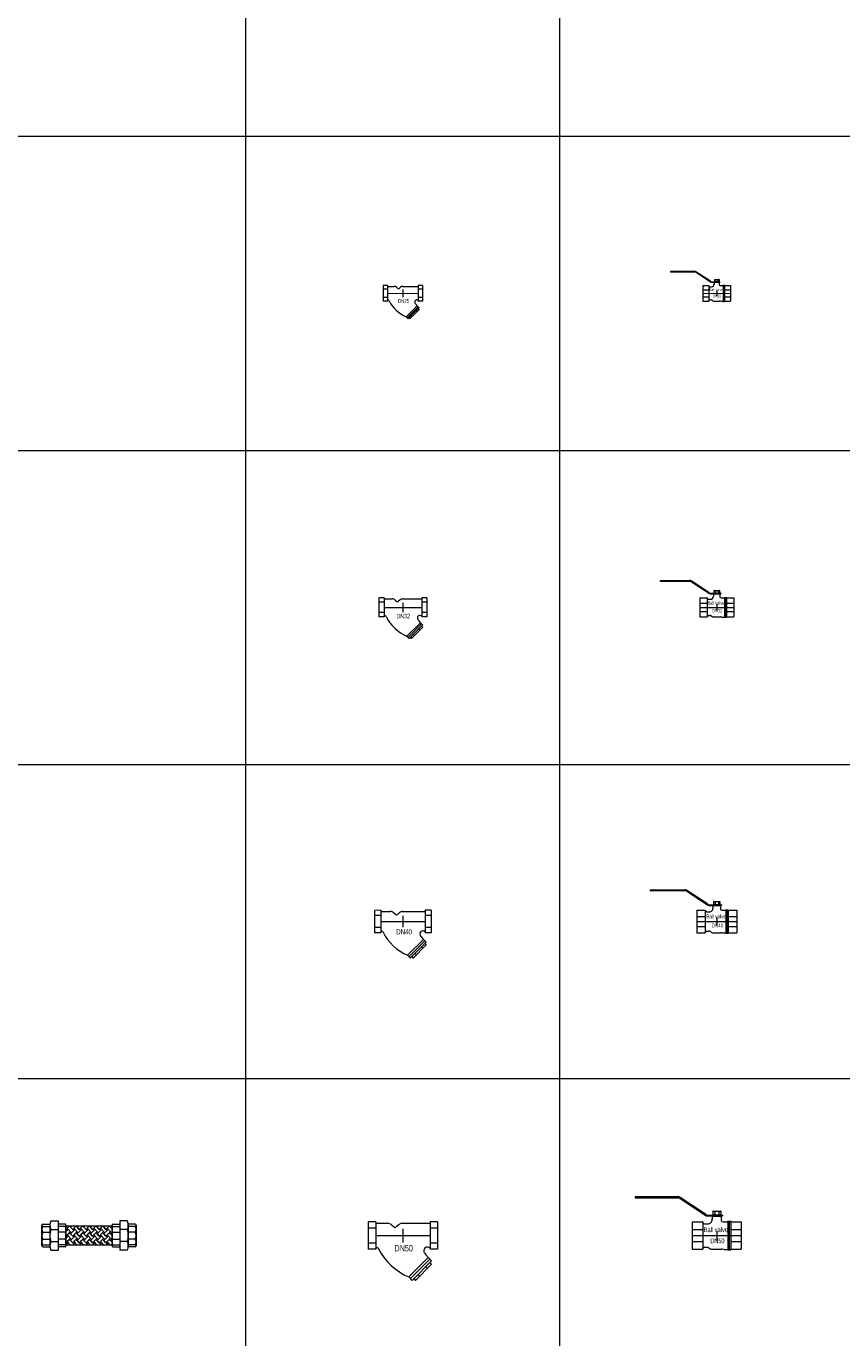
# Model space of a CAD drawing. Header units: millimetres. Extents: x 2339 to 23224, y 1509 to 18979.
# Tile 48 of 124: x 10493 to 13092, y 10384 to 14559. Entities that reach past the tile are written whole.
import ezdxf

# ---------------------------------------------------------------- set-up
doc = ezdxf.new("R2010")
doc.units = ezdxf.units.MM
doc.set_wipeout_variables(frame=1)
doc.layers.get('0').update_dxf_attribs({"lineweight": 0})
doc.styles.add('DISOCP', font='disocp.shx', dxfattribs={"width": 0.6})

# ---------------------------------------------------------------- blocks, each defined once
blk = doc.blocks.new('*U220')
blk.add_wipeout([(-55.6, -22), (-55.6, 22), (-43.6, 22), (-43.6, 20.5), (-42.9, 19.7), (-24.5, 19.7), (-22.3, 19.5), (-20.7, 19), (-18.9, 17.9), (-17.6, 16.8), (-16.6, 15.9), (-15.8, 15.3), (-14.1, 13.8), (-13.2, 13.3), (-12.3, 13.2), (-11, 13.5), (-9.6, 14.7), (-5.4, 18.3), (-3.6, 19.2), (-1.3, 19.7), (42.9, 19.7), (43.4, 20), (43.6, 20.6), (43.6, 22), (55.6, 22), (55.6, -22), (43.6, -22), (43.6, -20.4), (42.8, -19.7), (41.5, -18.9), (40.4, -18.6), (38.9, -18.5), (37.6, -18.7), (36.6, -19.1), (35.7, -19.7), (35, -20.4), (34.4, -21.2), (33.8, -22.3), (33.5, -23.7), (33.5, -24.7), (34, -26.5), (34.4, -27.5), (34.9, -28.1), (38.2, -32), (40.4, -35.3), (45.3, -40.1), (45.3, -41.2), (43.1, -43.4), (45.3, -45.5), (45.3, -46.6), (20.6, -71.3), (19.5, -71.3), (17.4, -69.1), (15.2, -71.3), (14.2, -71.3), (9.3, -66.4), (1.5, -62.7), (-5.8, -58.3), (-10.6, -55), (-18.9, -48.1), (-21.6, -45.4), (-27.2, -39.1), (-31.2, -33.9), (-35, -28.1), (-38.1, -22.7), (-38.9, -21.1), (-40.2, -20.1), (-41, -19.8), (-43.3, -19.9), (-43.6, -20.5), (-43.6, -22)])
for p, q in [((-43.6, 22), (-55.6, 22)), ((-55.6, 22), (-55.6, -22)), ((-43.6, 12), (-55.6, 12)), ((-43.6, 22), (-43.6, -22)), ((-43.6, 0), (43.6, 0)), ((-42.9, 19.7), (-24.5, 19.7)), ((-17.6, 16.8), (-14.1, 13.8)), ((-6.6, 17.4), (-10.6, 13.8)), ((-1.3, 19.7), (42.9, 19.7)), ((0, 10.9), (0, -10.9)), ((55.6, 22), (43.6, 22)), ((43.6, 22), (43.6, -22)), ((55.6, 12), (43.6, 12)), ((55.6, 22), (55.6, -22)), ((-43.6, -12), (-55.6, -12)), ((-43.6, -22), (-55.6, -22)), ((55.6, -12), (43.6, -12)), ((55.6, -22), (43.6, -22)), ((9.3, -66.4), (40.4, -35.3)), ((12, -69.1), (43.1, -38)), ((15.2, -71.3), (45.3, -41.2)), ((20.6, -71.3), (45.3, -46.6)), ((36.7, -49.8), (39.4, -52.5)), ((40.4, -35.3), (45.3, -40.1)), ((43.1, -43.4), (45.3, -45.5)), ((45.3, -40.1), (45.3, -41.2)), ((45.3, -45.5), (45.3, -46.6)), ((9.3, -66.4), (14.2, -71.3)), ((14.2, -71.3), (15.2, -71.3)), ((17.4, -69.1), (19.5, -71.3)), ((19.5, -71.3), (20.6, -71.3)), ((23.8, -62.7), (26.5, -65.4))]:
    blk.add_line(p, q)
for centre, radius, start, end in [((-42.9, 20.5), 0.759, 180, 270), ((-24.3, 10.5), 9.21, 42.7997, 91.1228), ((-12.3, 15.8), 2.69, 229.1781, 310.8219), ((-0.8, 11.3), 8.43, 93.6348, 134.0912), ((42.7, 20.6), 0.894, 261.8699, 8.1301), ((-42.9, -20.5), 0.759, 129.0029, 180), ((-42, -23.8), 4.16, 41.7699, 108.2748), ((46.7, 21.7), 95.7, 206.5301, 247.0368), ((39.3, -24.3), 5.79, 41.5437, 221.0131), ((0.7, -59.7), 46.6, 31.5589, 43.3121)]:
    blk.add_arc(centre, radius, start, end)
at = {"style": 'DISOCP', "width": 0.7}
blk.add_text('DN32', height=10.37, dxfattribs=at).set_placement((-14.7, -25.2))
blk = doc.blocks.new('*U219')
blk.add_wipeout([(-55.6, -22), (-55.6, 22), (-43.6, 22), (-43.6, 20.5), (-42.9, 19.7), (-24.5, 19.7), (-22.3, 19.5), (-20.7, 19), (-18.9, 17.9), (-17.6, 16.8), (-16.6, 15.9), (-15.8, 15.3), (-14.1, 13.8), (-13.2, 13.3), (-12.3, 13.2), (-11, 13.5), (-9.6, 14.7), (-5.4, 18.3), (-3.6, 19.2), (-1.3, 19.7), (42.9, 19.7), (43.4, 20), (43.6, 20.6), (43.6, 22), (55.6, 22), (55.6, -22), (43.6, -22), (43.6, -20.4), (42.8, -19.7), (41.5, -18.9), (40.4, -18.6), (38.9, -18.5), (37.6, -18.7), (36.6, -19.1), (35.7, -19.7), (35, -20.4), (34.4, -21.2), (33.8, -22.3), (33.5, -23.7), (33.5, -24.7), (34, -26.5), (34.4, -27.5), (34.9, -28.1), (38.2, -32), (40.4, -35.3), (45.3, -40.1), (45.3, -41.2), (43.1, -43.4), (45.3, -45.5), (45.3, -46.6), (20.6, -71.3), (19.5, -71.3), (17.4, -69.1), (15.2, -71.3), (14.2, -71.3), (9.3, -66.4), (1.5, -62.7), (-5.8, -58.3), (-10.6, -55), (-18.9, -48.1), (-21.6, -45.4), (-27.2, -39.1), (-31.2, -33.9), (-35, -28.1), (-38.1, -22.7), (-38.9, -21.1), (-40.2, -20.1), (-41, -19.8), (-43.3, -19.9), (-43.6, -20.5), (-43.6, -22)])
for p, q in [((-43.6, 22), (-55.6, 22)), ((-55.6, 22), (-55.6, -22)), ((-43.6, 12), (-55.6, 12)), ((-43.6, 22), (-43.6, -22)), ((-43.6, 0), (43.6, 0)), ((-42.9, 19.7), (-24.5, 19.7)), ((-17.6, 16.8), (-14.1, 13.8)), ((-6.6, 17.4), (-10.6, 13.8)), ((-1.3, 19.7), (42.9, 19.7)), ((0, 10.9), (0, -10.9)), ((55.6, 22), (43.6, 22)), ((43.6, 22), (43.6, -22)), ((55.6, 12), (43.6, 12)), ((55.6, 22), (55.6, -22)), ((-43.6, -12), (-55.6, -12)), ((-43.6, -22), (-55.6, -22)), ((55.6, -12), (43.6, -12)), ((55.6, -22), (43.6, -22)), ((9.3, -66.4), (40.4, -35.3)), ((12, -69.1), (43.1, -38)), ((15.2, -71.3), (45.3, -41.2)), ((20.6, -71.3), (45.3, -46.6)), ((36.7, -49.8), (39.4, -52.5)), ((40.4, -35.3), (45.3, -40.1)), ((43.1, -43.4), (45.3, -45.5)), ((45.3, -40.1), (45.3, -41.2)), ((45.3, -45.5), (45.3, -46.6)), ((9.3, -66.4), (14.2, -71.3)), ((14.2, -71.3), (15.2, -71.3)), ((17.4, -69.1), (19.5, -71.3)), ((19.5, -71.3), (20.6, -71.3)), ((23.8, -62.7), (26.5, -65.4))]:
    blk.add_line(p, q)
for centre, radius, start, end in [((-42.9, 20.5), 0.759, 180, 270), ((-24.3, 10.5), 9.21, 42.7997, 91.1228), ((-12.3, 15.8), 2.69, 229.1781, 310.8219), ((-0.8, 11.3), 8.43, 93.6348, 134.0912), ((42.7, 20.6), 0.894, 261.8699, 8.1301), ((-42.9, -20.5), 0.759, 129.0029, 180), ((-42, -23.8), 4.16, 41.7699, 108.2748), ((46.7, 21.7), 95.7, 206.5301, 247.0368), ((39.3, -24.3), 5.79, 41.5437, 221.0131), ((0.7, -59.7), 46.6, 31.5589, 43.3121)]:
    blk.add_arc(centre, radius, start, end)
at = {"style": 'DISOCP', "width": 0.7}
blk.add_text('DN40', height=10.37, dxfattribs=at).set_placement((-13.2, -25.4))
blk = doc.blocks.new('*U218')
blk.add_wipeout([(-55.6, -22), (-55.6, 22), (-43.6, 22), (-43.6, 20.5), (-42.9, 19.7), (-24.5, 19.7), (-22.3, 19.5), (-20.7, 19), (-18.9, 17.9), (-17.6, 16.8), (-16.6, 15.9), (-15.8, 15.3), (-14.1, 13.8), (-13.2, 13.3), (-12.3, 13.2), (-11, 13.5), (-9.6, 14.7), (-5.4, 18.3), (-3.6, 19.2), (-1.3, 19.7), (42.9, 19.7), (43.4, 20), (43.6, 20.6), (43.6, 22), (55.6, 22), (55.6, -22), (43.6, -22), (43.6, -20.4), (42.8, -19.7), (41.5, -18.9), (40.4, -18.6), (38.9, -18.5), (37.6, -18.7), (36.6, -19.1), (35.7, -19.7), (35, -20.4), (34.4, -21.2), (33.8, -22.3), (33.5, -23.7), (33.5, -24.7), (34, -26.5), (34.4, -27.5), (34.9, -28.1), (38.2, -32), (40.4, -35.3), (45.3, -40.1), (45.3, -41.2), (43.1, -43.4), (45.3, -45.5), (45.3, -46.6), (20.6, -71.3), (19.5, -71.3), (17.4, -69.1), (15.2, -71.3), (14.2, -71.3), (9.3, -66.4), (1.5, -62.7), (-5.8, -58.3), (-10.6, -55), (-18.9, -48.1), (-21.6, -45.4), (-27.2, -39.1), (-31.2, -33.9), (-35, -28.1), (-38.1, -22.7), (-38.9, -21.1), (-40.2, -20.1), (-41, -19.8), (-43.3, -19.9), (-43.6, -20.5), (-43.6, -22)])
for p, q in [((-43.6, 22), (-55.6, 22)), ((-55.6, 22), (-55.6, -22)), ((-43.6, 22), (-43.6, -22)), ((55.6, 22), (43.6, 22)), ((43.6, 22), (43.6, -22)), ((55.6, 22), (55.6, -22)), ((-43.6, 12), (-55.6, 12)), ((-43.6, 0), (43.6, 0)), ((-42.9, 19.7), (-24.5, 19.7)), ((-17.6, 16.8), (-14.1, 13.8)), ((-6.6, 17.4), (-10.6, 13.8)), ((-1.3, 19.7), (42.9, 19.7)), ((0, 10.9), (0, -10.9)), ((55.6, 12), (43.6, 12)), ((-43.6, -12), (-55.6, -12)), ((55.6, -12), (43.6, -12)), ((-43.6, -22), (-55.6, -22)), ((9.3, -66.4), (40.4, -35.3)), ((12, -69.1), (43.1, -38)), ((15.2, -71.3), (45.3, -41.2)), ((40.4, -35.3), (45.3, -40.1)), ((55.6, -22), (43.6, -22)), ((45.3, -40.1), (45.3, -41.2)), ((20.6, -71.3), (45.3, -46.6)), ((23.8, -62.7), (26.5, -65.4)), ((36.7, -49.8), (39.4, -52.5)), ((43.1, -43.4), (45.3, -45.5)), ((45.3, -45.5), (45.3, -46.6)), ((9.3, -66.4), (14.2, -71.3)), ((14.2, -71.3), (15.2, -71.3)), ((17.4, -69.1), (19.5, -71.3)), ((19.5, -71.3), (20.6, -71.3))]:
    blk.add_line(p, q)
for centre, radius, start, end in [((-42.9, 20.5), 0.759, 180, 270), ((-24.3, 10.5), 9.21, 42.7997, 91.1228), ((-12.3, 15.8), 2.69, 229.1781, 310.8219), ((-0.8, 11.3), 8.43, 93.6348, 134.0912), ((42.7, 20.6), 0.894, 261.8699, 8.1301), ((-42.9, -20.5), 0.759, 129.0029, 180), ((-42, -23.8), 4.16, 41.7699, 108.2748), ((39.3, -24.3), 5.79, 41.5437, 221.0131), ((46.7, 21.7), 95.7, 206.5301, 247.0368), ((0.7, -59.7), 46.6, 31.5589, 43.3121)]:
    blk.add_arc(centre, radius, start, end)
at = {"style": 'DISOCP', "width": 0.7}
blk.add_text('DN50', height=10.37, dxfattribs=at).set_placement((-13.6, -25.4))
blk = doc.blocks.new('*U221')
blk.add_wipeout([(-55.6, -22), (-55.6, 22), (-43.6, 22), (-43.6, 20.5), (-42.9, 19.7), (-24.5, 19.7), (-22.3, 19.5), (-20.7, 19), (-18.9, 17.9), (-17.6, 16.8), (-16.6, 15.9), (-15.8, 15.3), (-14.1, 13.8), (-13.2, 13.3), (-12.3, 13.2), (-11, 13.5), (-9.6, 14.7), (-5.4, 18.3), (-3.6, 19.2), (-1.3, 19.7), (42.9, 19.7), (43.4, 20), (43.6, 20.6), (43.6, 22), (55.6, 22), (55.6, -22), (43.6, -22), (43.6, -20.4), (42.8, -19.7), (41.5, -18.9), (40.4, -18.6), (38.9, -18.5), (37.6, -18.7), (36.6, -19.1), (35.7, -19.7), (35, -20.4), (34.4, -21.2), (33.8, -22.3), (33.5, -23.7), (33.5, -24.7), (34, -26.5), (34.4, -27.5), (34.9, -28.1), (38.2, -32), (40.4, -35.3), (45.3, -40.1), (45.3, -41.2), (43.1, -43.4), (45.3, -45.5), (45.3, -46.6), (20.6, -71.3), (19.5, -71.3), (17.4, -69.1), (15.2, -71.3), (14.2, -71.3), (9.3, -66.4), (1.5, -62.7), (-5.8, -58.3), (-10.6, -55), (-18.9, -48.1), (-21.6, -45.4), (-27.2, -39.1), (-31.2, -33.9), (-35, -28.1), (-38.1, -22.7), (-38.9, -21.1), (-40.2, -20.1), (-41, -19.8), (-43.3, -19.9), (-43.6, -20.5), (-43.6, -22)])
for p, q in [((-43.6, 22), (-55.6, 22)), ((-55.6, 22), (-55.6, -22)), ((-43.6, 12), (-55.6, 12)), ((-43.6, 22), (-43.6, -22)), ((-43.6, 0), (43.6, 0)), ((-42.9, 19.7), (-24.5, 19.7)), ((-17.6, 16.8), (-14.1, 13.8)), ((-6.6, 17.4), (-10.6, 13.8)), ((-1.3, 19.7), (42.9, 19.7)), ((0, 10.9), (0, -10.9)), ((55.6, 22), (43.6, 22)), ((43.6, 22), (43.6, -22)), ((55.6, 12), (43.6, 12)), ((55.6, 22), (55.6, -22)), ((-43.6, -12), (-55.6, -12)), ((-43.6, -22), (-55.6, -22)), ((9.3, -66.4), (40.4, -35.3)), ((40.4, -35.3), (45.3, -40.1)), ((55.6, -12), (43.6, -12)), ((55.6, -22), (43.6, -22)), ((9.3, -66.4), (14.2, -71.3)), ((12, -69.1), (43.1, -38)), ((14.2, -71.3), (15.2, -71.3)), ((15.2, -71.3), (45.3, -41.2)), ((17.4, -69.1), (19.5, -71.3)), ((19.5, -71.3), (20.6, -71.3)), ((20.6, -71.3), (45.3, -46.6)), ((23.8, -62.7), (26.5, -65.4)), ((36.7, -49.8), (39.4, -52.5)), ((43.1, -43.4), (45.3, -45.5)), ((45.3, -40.1), (45.3, -41.2)), ((45.3, -45.5), (45.3, -46.6))]:
    blk.add_line(p, q)
for centre, radius, start, end in [((-42.9, 20.5), 0.759, 180, 270), ((-24.3, 10.5), 9.21, 42.7997, 91.1228), ((-12.3, 15.8), 2.69, 229.1781, 310.8219), ((-0.8, 11.3), 8.43, 93.6348, 134.0912), ((42.7, 20.6), 0.894, 261.8699, 8.1301), ((-42.9, -20.5), 0.759, 129.0029, 180), ((-42, -23.8), 4.16, 41.7699, 108.2748), ((46.7, 21.7), 95.7, 206.5301, 247.0368), ((39.3, -24.3), 5.79, 41.5437, 221.0131), ((0.7, -59.7), 46.6, 31.5589, 43.3121)]:
    blk.add_arc(centre, radius, start, end)
at = {"style": 'DISOCP', "width": 0.7}
blk.add_text('DN25', height=10.37, dxfattribs=at).set_placement((-13.6, -26.8))
blk = doc.blocks.new('*U228')
for p, q in [((-143, 68.1), (-143, 66.4)), ((-143, 68), (-68.4, 68)), ((-143, 66.5), (-67.9, 66.5)), ((-142.8, 68.3), (-68.5, 68.3)), ((-142.8, 66.2), (-67.9, 66.2))]:
    blk.add_line(p, q)
for centre, radius, start, end in [((-142.8, 68.1), 0.2, 90, 180), ((-142.8, 66.4), 0.2, 180, 270), ((-68.5, 61.7), 6.6, 49.4952, 90), ((-68.4, 62), 6, 49.4952, 90), ((-67.9, 63.2), 3.3, 49.4952, 90), ((-67.9, 63.2), 3, 49.4952, 90)]:
    blk.add_arc(centre, radius, start, end)
blk.add_wipeout([(42.4, -24), (24.5, -24), (24.5, -25), (19.5, -25), (19.4, -24.6), (19, -24.5), (12.9, -24.5), (12.4, -24.3), (12.2, -24.2), (8.6, -24), (-8.8, -24), (-10.4, -23.7), (-11.8, -23), (-12.7, -22.2), (-13.7, -21.5), (-15.1, -20.8), (-16.7, -20.5), (-21.5, -20.5), (-23.6, -21.4), (-24.1, -22.1), (-24.5, -23.8), (-24.7, -24), (-43, -24), (-43, -24), (-43, 24), (-43, 24), (-25, 24), (-24.7, 24), (-24.6, 23.9), (-24.5, 23.8), (-24.5, 23.4), (-24.4, 22.7), (-24, 21.9), (-23.6, 21.4), (-22.9, 20.9), (-22.3, 20.6), (-21.5, 20.5), (-16, 20.5), (-14.8, 20.6), (-13.5, 20.9), (-12.3, 21.4), (-11.2, 22.1), (-10.3, 22.8), (-9.5, 23.9), (-8.9, 24.8), (-8.3, 26.2), (-8, 28), (-8, 29.2), (-8, 32.3), (-8, 34.2), (-8, 36), (-7, 36), (-7, 42.5), (-6.9, 42.9), (-6.9, 42.9), (-6.5, 43), (6.5, 43), (6.7, 42.9), (6.9, 42.7), (7, 42.5), (7, 36), (9.8, 36), (9.9, 34.6), (8, 34.5), (8, 27), (8.4, 25.5), (9.4, 24.5), (11, 24), (18.5, 24), (19.2, 24.3), (19.5, 25), (24.5, 25), (24.5, 24), (42.4, 24), (43, 23.6), (43, -23.6)])
for p, q in [((-19, 36.7), (-64.5, 66.6)), ((-19.7, 37.6), (-64.3, 66.8)), ((-21.9, 36.6), (-65.9, 65.5)), ((-20.4, 35.9), (-65.8, 65.7)), ((-21.9, 36.6), (-21.4, 36.6)), ((-19.7, 37.6), (-19.7, 37.2)), ((-17, 36), (9.8, 36)), ((-16.5, 34.5), (9.8, 34.5)), ((-8, 34.5), (-8, 28)), ((-8, 34.2), (8, 34.2)), ((-7, 42.5), (-7, 36)), ((-7, 36.3), (7, 36.3)), ((-6.5, 43), (6.5, 43)), ((-6, 34.5), (-6, 34.5)), ((-3.5, 43), (-3.5, 36.3)), ((3.5, 43), (3.5, 36.3)), ((7, 42.5), (7, 36)), ((8, 34.5), (8, 27)), ((10, 35.8), (10, 34.7)), ((-43, 24), (-24.7, 24)), ((-43, 24), (-43, -24)), ((-43, 10.5), (-24.5, 10.5)), ((-43, 0), (43, 0)), ((-24.5, 23.8), (-24.5, -23.8)), ((-24.5, 23.8), (-24.5, 23.7)), ((-21.5, 20.5), (-16, 20.5)), ((0, 8), (0, -8)), ((11, 24), (18.5, 24)), ((19.5, 25), (19.5, -25)), ((19.5, 25), (24.5, 25)), ((22, 25), (22, -25)), ((24.5, 25), (24.5, -25)), ((24.5, 24), (43, 24)), ((24.5, 10.5), (43, 10.5)), ((43, 24), (43, -24)), ((-43, -10.5), (-24.5, -10.5)), ((-43, -24), (-24.7, -24)), ((-21.5, -20.5), (-16.7, -20.5)), ((-13.7, -21.5), (-11.8, -23)), ((-8.8, -24), (8.6, -24)), ((12.2, -24.2), (12.4, -24.3)), ((12.9, -24.5), (19, -24.5)), ((19.5, -25), (24.5, -25)), ((24.5, -10.5), (43, -10.5)), ((24.5, -24), (43, -24))]:
    blk.add_line(p, q)
for centre, radius, start, end in [((-16.5, 40.5), 6, 229.4952, 270), ((-17, 39), 3, 229.4952, 270), ((-6.5, 42.5), 0.5, 90, 180), ((-15.8, 34), 9.78, 2.6136, 2.7057), ((6.5, 42.5), 0.5, 0, 90), ((9.8, 35.8), 0.2, 0, 90), ((9.8, 34.7), 0.2, 270, 0), ((-24.7, 23.8), 0.2, 0, 90), ((-21.5, 23.5), 3, 180, 270), ((-16, 28.5), 8, 270, 0), ((11, 27), 3, 180, 270), ((18.5, 25), 1, 270, 0), ((-24.7, -23.8), 0.2, 270, 0), ((-21.5, -23.5), 3, 90, 180), ((-16.7, -25.5), 5, 52.4418, 90), ((-8.8, -19), 5, 232.4418, 270), ((8.6, -59.4), 35.4, 84.2765, 90.0635), ((12.9, -23.5), 1, 235.4536, 270), ((19, -25), 0.5, 0, 90)]:
    blk.add_arc(centre, radius, start, end)
at = {"style": 'DISOCP', "width": 0.7}
for s, height, p in [('Ball valve', 8.51, (-23.1, 6.9)), ('DN32', 8.29, (-11.4, -12.5))]:
    blk.add_text(s, height=height, dxfattribs=at).set_placement(p)
blk = doc.blocks.new('*U229')
for p, q in [((-143, 68.1), (-143, 66.4)), ((-143, 68), (-68.4, 68)), ((-143, 66.5), (-67.9, 66.5)), ((-142.8, 68.3), (-68.5, 68.3)), ((-142.8, 66.2), (-67.9, 66.2))]:
    blk.add_line(p, q)
for centre, radius, start, end in [((-142.8, 68.1), 0.2, 90, 180), ((-142.8, 66.4), 0.2, 180, 270), ((-68.5, 61.7), 6.6, 49.4952, 90), ((-68.4, 62), 6, 49.4952, 90), ((-67.9, 63.2), 3.3, 49.4952, 90), ((-67.9, 63.2), 3, 49.4952, 90)]:
    blk.add_arc(centre, radius, start, end)
blk.add_wipeout([(42.4, -24), (24.5, -24), (24.5, -25), (19.5, -25), (19.4, -24.6), (19, -24.5), (12.9, -24.5), (12.4, -24.3), (12.2, -24.2), (8.6, -24), (-8.8, -24), (-10.4, -23.7), (-11.8, -23), (-12.7, -22.2), (-13.7, -21.5), (-15.1, -20.8), (-16.7, -20.5), (-21.5, -20.5), (-23.6, -21.4), (-24.1, -22.1), (-24.5, -23.8), (-24.7, -24), (-43, -24), (-43, -24), (-43, 24), (-43, 24), (-25, 24), (-24.7, 24), (-24.6, 23.9), (-24.5, 23.8), (-24.5, 23.4), (-24.4, 22.7), (-24, 21.9), (-23.6, 21.4), (-22.9, 20.9), (-22.3, 20.6), (-21.5, 20.5), (-16, 20.5), (-14.8, 20.6), (-13.5, 20.9), (-12.3, 21.4), (-11.2, 22.1), (-10.3, 22.8), (-9.5, 23.9), (-8.9, 24.8), (-8.3, 26.2), (-8, 28), (-8, 29.2), (-8, 32.3), (-8, 34.2), (-8, 36), (-7, 36), (-7, 42.5), (-6.9, 42.9), (-6.9, 42.9), (-6.5, 43), (6.5, 43), (6.7, 42.9), (6.9, 42.7), (7, 42.5), (7, 36), (9.8, 36), (9.9, 34.6), (8, 34.5), (8, 27), (8.4, 25.5), (9.4, 24.5), (11, 24), (18.5, 24), (19.2, 24.3), (19.5, 25), (24.5, 25), (24.5, 24), (42.4, 24), (43, 23.6), (43, -23.6)])
for p, q in [((-21.9, 36.6), (-65.9, 65.5)), ((-20.4, 35.9), (-65.8, 65.7)), ((-19, 36.7), (-64.5, 66.6)), ((-19.7, 37.6), (-64.3, 66.8)), ((-7, 42.5), (-7, 36)), ((-6.5, 43), (6.5, 43)), ((-3.5, 43), (-3.5, 36.3)), ((3.5, 43), (3.5, 36.3)), ((7, 42.5), (7, 36)), ((-43, 24), (-24.7, 24)), ((-43, 24), (-43, -24)), ((-43, 10.5), (-24.5, 10.5)), ((-43, 0), (43, 0)), ((-24.5, 23.8), (-24.5, -23.8)), ((-24.5, 23.8), (-24.5, 23.7)), ((-21.9, 36.6), (-21.4, 36.6)), ((-21.5, 20.5), (-16, 20.5)), ((-19.7, 37.6), (-19.7, 37.2)), ((-17, 36), (9.8, 36)), ((-16.5, 34.5), (9.8, 34.5)), ((-8, 34.5), (-8, 28)), ((-8, 34.2), (8, 34.2)), ((-7, 36.3), (7, 36.3)), ((-6, 34.5), (-6, 34.5)), ((0, 8), (0, -8)), ((8, 34.5), (8, 27)), ((10, 35.8), (10, 34.7)), ((11, 24), (18.5, 24)), ((19.5, 25), (19.5, -25)), ((19.5, 25), (24.5, 25)), ((22, 25), (22, -25)), ((24.5, 25), (24.5, -25)), ((24.5, 24), (43, 24)), ((24.5, 10.5), (43, 10.5)), ((43, 24), (43, -24)), ((-43, -10.5), (-24.5, -10.5)), ((-43, -24), (-24.7, -24)), ((-21.5, -20.5), (-16.7, -20.5)), ((-13.7, -21.5), (-11.8, -23)), ((-8.8, -24), (8.6, -24)), ((12.2, -24.2), (12.4, -24.3)), ((12.9, -24.5), (19, -24.5)), ((19.5, -25), (24.5, -25)), ((24.5, -10.5), (43, -10.5)), ((24.5, -24), (43, -24))]:
    blk.add_line(p, q)
for centre, radius, start, end in [((-6.5, 42.5), 0.5, 90, 180), ((6.5, 42.5), 0.5, 0, 90), ((-24.7, 23.8), 0.2, 0, 90), ((-21.5, 23.5), 3, 180, 270), ((-16.5, 40.5), 6, 229.4952, 270), ((-17, 39), 3, 229.4952, 270), ((-16, 28.5), 8, 270, 0), ((-15.8, 34), 9.78, 2.6136, 2.7057), ((11, 27), 3, 180, 270), ((9.8, 35.8), 0.2, 0, 90), ((9.8, 34.7), 0.2, 270, 0), ((18.5, 25), 1, 270, 0), ((-24.7, -23.8), 0.2, 270, 0), ((-21.5, -23.5), 3, 90, 180), ((-16.7, -25.5), 5, 52.4418, 90), ((-8.8, -19), 5, 232.4418, 270), ((8.6, -59.4), 35.4, 84.2765, 90.0635), ((12.9, -23.5), 1, 235.4536, 270), ((19, -25), 0.5, 0, 90)]:
    blk.add_arc(centre, radius, start, end)
at = {"style": 'DISOCP', "width": 0.7}
for s, height, p in [('Ball valve', 8.51, (-22.9, 6.9)), ('DN25', 8.29, (-11.3, -12.6))]:
    blk.add_text(s, height=height, dxfattribs=at).set_placement(p)
blk = doc.blocks.new('*U227')
for p, q in [((-143, 68.1), (-143, 66.4)), ((-143, 68), (-68.4, 68)), ((-143, 66.5), (-67.9, 66.5)), ((-142.8, 68.3), (-68.5, 68.3)), ((-142.8, 66.2), (-67.9, 66.2))]:
    blk.add_line(p, q)
for centre, radius, start, end in [((-142.8, 68.1), 0.2, 90, 180), ((-142.8, 66.4), 0.2, 180, 270), ((-68.5, 61.7), 6.6, 49.4952, 90), ((-68.4, 62), 6, 49.4952, 90), ((-67.9, 63.2), 3.3, 49.4952, 90), ((-67.9, 63.2), 3, 49.4952, 90)]:
    blk.add_arc(centre, radius, start, end)
blk.add_wipeout([(42.4, -24), (24.5, -24), (24.5, -25), (19.5, -25), (19.4, -24.6), (19, -24.5), (12.9, -24.5), (12.4, -24.3), (12.2, -24.2), (8.6, -24), (-8.8, -24), (-10.4, -23.7), (-11.8, -23), (-12.7, -22.2), (-13.7, -21.5), (-15.1, -20.8), (-16.7, -20.5), (-21.5, -20.5), (-23.6, -21.4), (-24.1, -22.1), (-24.5, -23.8), (-24.7, -24), (-43, -24), (-43, -24), (-43, 24), (-43, 24), (-25, 24), (-24.7, 24), (-24.6, 23.9), (-24.5, 23.8), (-24.5, 23.4), (-24.4, 22.7), (-24, 21.9), (-23.6, 21.4), (-22.9, 20.9), (-22.3, 20.6), (-21.5, 20.5), (-16, 20.5), (-14.8, 20.6), (-13.5, 20.9), (-12.3, 21.4), (-11.2, 22.1), (-10.3, 22.8), (-9.5, 23.9), (-8.9, 24.8), (-8.3, 26.2), (-8, 28), (-8, 29.2), (-8, 32.3), (-8, 34.2), (-8, 36), (-7, 36), (-7, 42.5), (-6.9, 42.9), (-6.9, 42.9), (-6.5, 43), (6.5, 43), (6.7, 42.9), (6.9, 42.7), (7, 42.5), (7, 36), (9.8, 36), (9.9, 34.6), (8, 34.5), (8, 27), (8.4, 25.5), (9.4, 24.5), (11, 24), (18.5, 24), (19.2, 24.3), (19.5, 25), (24.5, 25), (24.5, 24), (42.4, 24), (43, 23.6), (43, -23.6)])
for p, q in [((-21.9, 36.6), (-65.9, 65.5)), ((-20.4, 35.9), (-65.8, 65.7)), ((-19, 36.7), (-64.5, 66.6)), ((-19.7, 37.6), (-64.3, 66.8)), ((-21.9, 36.6), (-21.4, 36.6)), ((-19.7, 37.6), (-19.7, 37.2)), ((-17, 36), (9.8, 36)), ((-16.5, 34.5), (9.8, 34.5)), ((-8, 34.5), (-8, 28)), ((-8, 34.2), (8, 34.2)), ((-7, 42.5), (-7, 36)), ((-7, 36.3), (7, 36.3)), ((-6.5, 43), (6.5, 43)), ((-6, 34.5), (-6, 34.5)), ((-3.5, 43), (-3.5, 36.3)), ((3.5, 43), (3.5, 36.3)), ((7, 42.5), (7, 36)), ((8, 34.5), (8, 27)), ((10, 35.8), (10, 34.7)), ((-43, 24), (-24.7, 24)), ((-43, 24), (-43, -24)), ((-43, 10.5), (-24.5, 10.5)), ((-43, 0), (43, 0)), ((-24.5, 23.8), (-24.5, -23.8)), ((-24.5, 23.8), (-24.5, 23.7)), ((-21.5, 20.5), (-16, 20.5)), ((0, 8), (0, -8)), ((11, 24), (18.5, 24)), ((19.5, 25), (19.5, -25)), ((19.5, 25), (24.5, 25)), ((22, 25), (22, -25)), ((24.5, 25), (24.5, -25)), ((24.5, 24), (43, 24)), ((24.5, 10.5), (43, 10.5)), ((43, 24), (43, -24)), ((-43, -10.5), (-24.5, -10.5)), ((-43, -24), (-24.7, -24)), ((-21.5, -20.5), (-16.7, -20.5)), ((-13.7, -21.5), (-11.8, -23)), ((-8.8, -24), (8.6, -24)), ((12.2, -24.2), (12.4, -24.3)), ((12.9, -24.5), (19, -24.5)), ((19.5, -25), (24.5, -25)), ((24.5, -10.5), (43, -10.5)), ((24.5, -24), (43, -24))]:
    blk.add_line(p, q)
for centre, radius, start, end in [((-16.5, 40.5), 6, 229.4952, 270), ((-17, 39), 3, 229.4952, 270), ((-16, 28.5), 8, 270, 0), ((-6.5, 42.5), 0.5, 90, 180), ((-15.8, 34), 9.78, 2.6136, 2.7057), ((6.5, 42.5), 0.5, 0, 90), ((9.8, 35.8), 0.2, 0, 90), ((9.8, 34.7), 0.2, 270, 0), ((-24.7, 23.8), 0.2, 0, 90), ((-21.5, 23.5), 3, 180, 270), ((11, 27), 3, 180, 270), ((18.5, 25), 1, 270, 0), ((-24.7, -23.8), 0.2, 270, 0), ((-21.5, -23.5), 3, 90, 180), ((-16.7, -25.5), 5, 52.4418, 90), ((-8.8, -19), 5, 232.4418, 270), ((8.6, -59.4), 35.4, 84.2765, 90.0635), ((12.9, -23.5), 1, 235.4536, 270), ((19, -25), 0.5, 0, 90)]:
    blk.add_arc(centre, radius, start, end)
at = {"style": 'DISOCP', "width": 0.7}
for s, height, p in [('Ball valve', 8.51, (-22.6, 6.7)), ('DN40', 8.29, (-10.9, -12.8))]:
    blk.add_text(s, height=height, dxfattribs=at).set_placement(p)
blk = doc.blocks.new('*U226')
for p, q in [((-143, 68.1), (-143, 66.4)), ((-143, 68), (-68.4, 68)), ((-143, 66.5), (-67.9, 66.5)), ((-142.8, 68.3), (-68.5, 68.3)), ((-142.8, 66.2), (-67.9, 66.2))]:
    blk.add_line(p, q)
for centre, radius, start, end in [((-142.8, 68.1), 0.2, 90, 180), ((-142.8, 66.4), 0.2, 180, 270), ((-68.5, 61.7), 6.6, 49.4952, 90), ((-68.4, 62), 6, 49.4952, 90), ((-67.9, 63.2), 3.3, 49.4952, 90), ((-67.9, 63.2), 3, 49.4952, 90)]:
    blk.add_arc(centre, radius, start, end)
blk.add_wipeout([(42.4, -24), (24.5, -24), (24.5, -25), (19.5, -25), (19.4, -24.6), (19, -24.5), (12.9, -24.5), (12.4, -24.3), (12.2, -24.2), (8.6, -24), (-8.8, -24), (-10.4, -23.7), (-11.8, -23), (-12.7, -22.2), (-13.7, -21.5), (-15.1, -20.8), (-16.7, -20.5), (-21.5, -20.5), (-23.6, -21.4), (-24.1, -22.1), (-24.5, -23.8), (-24.7, -24), (-43, -24), (-43, -24), (-43, 24), (-43, 24), (-25, 24), (-24.7, 24), (-24.6, 23.9), (-24.5, 23.8), (-24.5, 23.4), (-24.4, 22.7), (-24, 21.9), (-23.6, 21.4), (-22.9, 20.9), (-22.3, 20.6), (-21.5, 20.5), (-16, 20.5), (-14.8, 20.6), (-13.5, 20.9), (-12.3, 21.4), (-11.2, 22.1), (-10.3, 22.8), (-9.5, 23.9), (-8.9, 24.8), (-8.3, 26.2), (-8, 28), (-8, 29.2), (-8, 32.3), (-8, 34.2), (-8, 36), (-7, 36), (-7, 42.5), (-6.9, 42.9), (-6.9, 42.9), (-6.5, 43), (6.5, 43), (6.7, 42.9), (6.9, 42.7), (7, 42.5), (7, 36), (9.8, 36), (9.9, 34.6), (8, 34.5), (8, 27), (8.4, 25.5), (9.4, 24.5), (11, 24), (18.5, 24), (19.2, 24.3), (19.5, 25), (24.5, 25), (24.5, 24), (42.4, 24), (43, 23.6), (43, -23.6)])
for p, q in [((-21.9, 36.6), (-65.9, 65.5)), ((-20.4, 35.9), (-65.8, 65.7)), ((-19, 36.7), (-64.5, 66.6)), ((-19.7, 37.6), (-64.3, 66.8)), ((-43, 24), (-24.7, 24)), ((-43, 24), (-43, -24)), ((-24.5, 23.8), (-24.5, -23.8)), ((-24.5, 23.8), (-24.5, 23.7)), ((-21.9, 36.6), (-21.4, 36.6)), ((-19.7, 37.6), (-19.7, 37.2)), ((-17, 36), (9.8, 36)), ((-16.5, 34.5), (9.8, 34.5)), ((-8, 34.5), (-8, 28)), ((-8, 34.2), (8, 34.2)), ((-7, 42.5), (-7, 36)), ((-7, 36.3), (7, 36.3)), ((-6.5, 43), (6.5, 43)), ((-6, 34.5), (-6, 34.5)), ((-3.5, 43), (-3.5, 36.3)), ((3.5, 43), (3.5, 36.3)), ((7, 42.5), (7, 36)), ((8, 34.5), (8, 27)), ((10, 35.8), (10, 34.7)), ((11, 24), (18.5, 24)), ((19.5, 25), (19.5, -25)), ((19.5, 25), (24.5, 25)), ((22, 25), (22, -25)), ((24.5, 25), (24.5, -25)), ((24.5, 24), (43, 24)), ((43, 24), (43, -24)), ((-43, 10.5), (-24.5, 10.5)), ((-43, 0), (43, 0)), ((-21.5, 20.5), (-16, 20.5)), ((0, 8), (0, -8)), ((24.5, 10.5), (43, 10.5)), ((-43, -10.5), (-24.5, -10.5)), ((-21.5, -20.5), (-16.7, -20.5)), ((-13.7, -21.5), (-11.8, -23)), ((24.5, -10.5), (43, -10.5)), ((-43, -24), (-24.7, -24)), ((-8.8, -24), (8.6, -24)), ((12.2, -24.2), (12.4, -24.3)), ((12.9, -24.5), (19, -24.5)), ((19.5, -25), (24.5, -25)), ((24.5, -24), (43, -24))]:
    blk.add_line(p, q)
for centre, radius, start, end in [((-24.7, 23.8), 0.2, 0, 90), ((-21.5, 23.5), 3, 180, 270), ((-16.5, 40.5), 6, 229.4952, 270), ((-17, 39), 3, 229.4952, 270), ((-16, 28.5), 8, 270, 0), ((-6.5, 42.5), 0.5, 90, 180), ((-15.8, 34), 9.78, 2.6136, 2.7057), ((6.5, 42.5), 0.5, 0, 90), ((11, 27), 3, 180, 270), ((9.8, 35.8), 0.2, 0, 90), ((9.8, 34.7), 0.2, 270, 0), ((18.5, 25), 1, 270, 0), ((-21.5, -23.5), 3, 90, 180), ((-16.7, -25.5), 5, 52.4418, 90), ((-8.8, -19), 5, 232.4418, 270), ((-24.7, -23.8), 0.2, 270, 0), ((8.6, -59.4), 35.4, 84.2765, 90.0635), ((12.9, -23.5), 1, 235.4536, 270), ((19, -25), 0.5, 0, 90)]:
    blk.add_arc(centre, radius, start, end)
at = {"style": 'DISOCP', "width": 0.7}
for s, height, p in [('Ball valve', 8.51, (-22.9, 6)), ('DN50', 8.29, (-11.2, -13.4))]:
    blk.add_text(s, height=height, dxfattribs=at).set_placement(p)
blk = doc.blocks.new('*U495')
for p, q in [((-121.6, 46.5), (-98.2, 46.5)), ((-98.2, 46.5), (-98.2, -46.5)), ((98.2, 46.5), (98.2, -46.5)), ((121.6, 46.5), (98.2, 46.5)), ((-150, -32.8), (-150, 32.8)), ((-150, -32.8), (-150, 32.8)), ((-147.5, 36.3), (-125, 36.3)), ((-147.5, 36.3), (-125, 36.3)), ((-147.5, 29.3), (-125.2, 29.3)), ((-147.5, 29.3), (-125.2, 29.3)), ((-147.5, 11.2), (-125.2, 11.2)), ((-147.5, 11.2), (-125.2, 11.2)), ((-125.2, 32.9), (-125.2, -32.9)), ((-121.6, 19.3), (-98.2, 19.3)), ((-76, 36.3), (-98.5, 36.3)), ((-76, 36.3), (-98.2, 36.3)), ((-76, 29.3), (-98.2, 29.3)), ((-76, 29.3), (-98.2, 29.3)), ((-76, 11.2), (-98.2, 11.2)), ((-76, 11.2), (-98.2, 11.2)), ((-73.5, 32.8), (-73.5, -32.8)), ((-73.5, -32.8), (-73.5, 32.8)), ((73.5, 30), (-73.5, 30)), ((-69.7, 16.2), (-73.5, 19.9)), ((-73.5, 12.4), (-66.2, 19.7)), ((-63, 30), (-73.3, 19.7)), ((-73.3, -1.5), (-59.1, 12.6)), ((-63, 30), (-69.7, 23.3)), ((-69.7, 23.3), (-55.6, 9.1)), ((-69.7, 2), (-62.7, 9.1)), ((-55.6, -12.1), (-69.7, 2)), ((-48.5, -5), (-62.7, 9.1)), ((-62.4, 30), (-48.5, 16.2)), ((-59.1, 26.8), (-55.9, 30)), ((-52.1, 19.7), (-59.1, 26.8)), ((-45, 19.7), (-59.1, 5.6)), ((-52.1, -1.5), (-59.1, 5.6)), ((-59.1, 5.6), (-52.1, -1.5)), ((-52.1, 19.7), (-41.8, 30)), ((-37.9, 12.6), (-52.1, -1.5)), ((-48.5, 23.3), (-41.8, 30)), ((-34.4, 9.1), (-48.5, 23.3)), ((-41.5, 9.1), (-48.5, 2)), ((-48.5, 2), (-34.4, -12.1)), ((-41.5, 9.1), (-27.3, -5)), ((-27.3, 16.2), (-41.1, 30)), ((-34.7, 30), (-37.9, 26.8)), ((-37.9, 26.8), (-30.9, 19.7)), ((-30.9, 19.7), (-37.9, 26.8)), ((-37.9, 5.6), (-23.8, 19.7)), ((-30.9, -1.5), (-37.9, 5.6)), ((-20.6, 30), (-30.9, 19.7)), ((-30.9, -1.5), (-16.7, 12.6)), ((-20.6, 30), (-27.3, 23.3)), ((-27.3, 23.3), (-13.2, 9.1)), ((-27.3, 2), (-20.2, 9.1)), ((-13.2, -12.1), (-27.3, 2)), ((-6.1, -5), (-20.2, 9.1)), ((-19.9, 30), (-6.1, 16.2)), ((-16.7, 26.8), (-13.5, 30)), ((-9.6, 19.7), (-16.7, 26.8)), ((-2.6, 19.7), (-16.7, 5.6)), ((-16.7, 5.6), (-9.6, -1.5)), ((-9.6, -1.5), (-16.7, 5.6)), ((-9.6, 19.7), (0.6, 30)), ((4.5, 12.6), (-9.6, -1.5)), ((-6.1, 23.3), (0.6, 30)), ((8, 9.1), (-6.1, 23.3)), ((1, 9.1), (-6.1, 2)), ((-6.1, 2), (8, -12.1)), ((1, 9.1), (15.1, -5)), ((15.1, 16.2), (1.3, 30)), ((7.7, 30), (4.5, 26.8)), ((4.5, 26.8), (11.6, 19.7)), ((11.6, 19.7), (4.5, 26.8)), ((4.5, 5.6), (18.6, 19.7)), ((11.6, -1.5), (4.5, 5.6)), ((21.9, 30), (11.6, 19.7)), ((11.6, -1.5), (25.7, 12.6)), ((21.9, 30), (15.1, 23.3)), ((15.1, 23.3), (29.2, 9.1)), ((15.1, 2), (22.2, 9.1)), ((29.2, -12.1), (15.1, 2)), ((36.3, -5), (22.2, 9.1)), ((22.5, 30), (36.3, 16.2)), ((25.7, 26.8), (28.9, 30)), ((32.8, 19.7), (25.7, 26.8)), ((39.9, 19.7), (25.7, 5.6)), ((25.7, 5.6), (32.8, -1.5)), ((32.8, -1.5), (25.7, 5.6)), ((32.8, 19.7), (43.1, 30)), ((46.9, 12.6), (32.8, -1.5)), ((36.3, 23.3), (43.1, 30)), ((50.5, 9.1), (36.3, 23.3)), ((43.4, 9.1), (36.3, 2)), ((36.3, 2), (50.5, -12.1)), ((43.4, 9.1), (57.5, -5)), ((57.5, 16.2), (43.7, 30)), ((50.1, 30), (46.9, 26.8)), ((46.9, 26.8), (54, 19.7)), ((54, 19.7), (46.9, 26.8)), ((46.9, 5.6), (61.1, 19.7)), ((54, -1.5), (46.9, 5.6)), ((64.3, 30), (54, 19.7)), ((54, -1.5), (68.1, 12.6)), ((64.3, 30), (57.5, 23.3)), ((57.5, 23.3), (71.7, 9.1)), ((57.5, 2), (71.7, -12.1)), ((64.6, 9.1), (73.5, 0.2)), ((64.9, 30), (73.5, 21.4)), ((68.1, 26.8), (71.4, 30)), ((73.5, 21.4), (68.1, 26.8)), ((73.5, 10.9), (68.1, 5.6)), ((73.5, 0.2), (68.1, 5.6)), ((73.5, 10.9), (71.7, 9.1)), ((73.5, -32.8), (73.5, 32.8)), ((73.5, 32.8), (73.5, -32.8)), ((76, 36.3), (98.2, 36.3)), ((76, 36.3), (98.5, 36.3)), ((76, 29.3), (98.2, 29.3)), ((76, 29.3), (98.2, 29.3)), ((76, 11.2), (98.2, 11.2)), ((76, 11.2), (98.2, 11.2)), ((121.6, 19.3), (98.2, 19.3)), ((147.5, 36.3), (125, 36.3)), ((147.5, 36.3), (125, 36.3)), ((125.2, 32.9), (125.2, -32.9)), ((147.5, 29.3), (125.2, 29.3)), ((147.5, 29.3), (125.2, 29.3)), ((147.5, 11.2), (125.2, 11.2)), ((147.5, 11.2), (125.2, 11.2)), ((150, -32.8), (150, 32.8)), ((150, 32.8), (150, -32.8)), ((-147.5, -11.2), (-125.2, -11.2)), ((-147.5, -11.2), (-125.2, -11.2)), ((-147.5, -29.3), (-125.2, -29.3)), ((-147.5, -29.3), (-125.2, -29.3)), ((-147.5, -36.3), (-125, -36.3)), ((-147.5, -36.3), (-125, -36.3)), ((-121.6, -19.3), (-98.2, -19.3)), ((-76, -36.3), (-98.5, -36.3)), ((-76, -11.2), (-98.2, -11.2)), ((-76, -11.2), (-98.2, -11.2)), ((-76, -29.3), (-98.2, -29.3)), ((-76, -29.3), (-98.2, -29.3)), ((-76, -36.3), (-98.2, -36.3)), ((-73.5, -1.3), (-69.7, -5)), ((-66.2, -1.5), (-73.5, -8.8)), ((-73.3, -22.7), (-73.5, -22.5)), ((-73.5, -30), (-66.2, -22.7)), ((73.5, -30), (-73.5, -30)), ((-59.1, -8.6), (-73.3, -22.7)), ((-62.7, -12.1), (-69.7, -19.2)), ((-69.7, -19.2), (-58.9, -30)), ((-62.7, -12.1), (-48.5, -26.2)), ((-59.1, -15.6), (-45, -1.5)), ((-52.1, -22.7), (-59.1, -15.6)), ((-45, -22.7), (-52.3, -30)), ((-52.1, -22.7), (-37.9, -8.6)), ((-48.5, -19.2), (-41.5, -12.1)), ((-37.7, -30), (-48.5, -19.2)), ((-27.3, -26.2), (-41.5, -12.1)), ((-23.8, -1.5), (-37.9, -15.6)), ((-37.9, -15.6), (-30.9, -22.7)), ((-30.9, -22.7), (-37.9, -15.6)), ((-31.1, -30), (-23.8, -22.7)), ((-16.7, -8.6), (-30.9, -22.7)), ((-20.2, -12.1), (-27.3, -19.2)), ((-27.3, -19.2), (-16.5, -30)), ((-20.2, -12.1), (-6.1, -26.2)), ((-16.7, -15.6), (-2.6, -1.5)), ((-9.6, -22.7), (-16.7, -15.6)), ((-2.6, -22.7), (-9.9, -30)), ((-9.6, -22.7), (4.5, -8.6)), ((-6.1, -19.2), (1, -12.1)), ((4.7, -30), (-6.1, -19.2)), ((15.1, -26.2), (1, -12.1)), ((18.6, -1.5), (4.5, -15.6)), ((4.5, -15.6), (11.6, -22.7)), ((11.6, -22.7), (4.5, -15.6)), ((11.4, -30), (18.6, -22.7)), ((25.7, -8.6), (11.6, -22.7)), ((22.2, -12.1), (15.1, -19.2)), ((15.1, -19.2), (25.9, -30)), ((22.2, -12.1), (36.3, -26.2)), ((25.7, -15.6), (39.9, -1.5)), ((32.8, -22.7), (25.7, -15.6)), ((39.9, -22.7), (32.6, -30)), ((36.3, -26.2), (32.6, -30)), ((32.8, -22.7), (46.9, -8.6)), ((36.3, -19.2), (47.1, -30)), ((43.4, -12.1), (57.5, -26.2)), ((61.1, -1.5), (46.9, -15.6)), ((54, -22.7), (46.9, -15.6)), ((57.5, -5), (50.5, -12.1)), ((53.8, -30), (61.1, -22.7)), ((53.8, -30), (57.5, -26.2)), ((68.1, -8.6), (54, -22.7)), ((57.5, -19.2), (68.4, -30)), ((64.6, -12.1), (73.5, -21)), ((68.1, -15.6), (73.5, -10.3)), ((73.5, -21), (68.1, -15.6)), ((71.7, -12.1), (73.5, -10.3)), ((76, -11.2), (98.2, -11.2)), ((76, -11.2), (98.2, -11.2)), ((76, -29.3), (98.2, -29.3)), ((76, -29.3), (98.2, -29.3)), ((76, -36.3), (98.2, -36.3)), ((76, -36.3), (98.5, -36.3)), ((121.6, -19.3), (98.2, -19.3)), ((147.5, -36.3), (125, -36.3)), ((147.5, -36.3), (125, -36.3)), ((147.5, -11.2), (125.2, -11.2)), ((147.5, -11.2), (125.2, -11.2)), ((147.5, -29.3), (125.2, -29.3)), ((147.5, -29.3), (125.2, -29.3)), ((-121.6, -46.5), (-98.2, -46.5)), ((121.6, -46.5), (98.2, -46.5))]:
    blk.add_line(p, q)
for centre, radius, start, end in [((-98.1, 32.9), 27.1, 149.8601, 210.1399), ((98.1, 32.9), 27.1, 329.8601, 30.1399), ((-146.4, 32.8), 3.64, 107.7858, 252.2142), ((-146.4, 32.8), 3.64, 107.7858, 252.2142), ((-132.5, 20.3), 17.5, 148.8636, 211.1364), ((-132.5, 20.3), 17.5, 148.8636, 211.1364), ((-123.9, 0), 26.1, 154.5959, 205.4041), ((-123.9, 0), 26.1, 154.5959, 205.4041), ((-72.8, 0), 52.4, 158.4405, 201.5595), ((-77.1, 32.8), 3.64, 287.7858, 72.2142), ((-77.1, 32.8), 3.64, 287.7858, 72.2142), ((-91, 20.3), 17.5, 328.8636, 31.1364), ((-91, 20.3), 17.5, 328.8636, 31.1364), ((-99.6, 0), 26.1, 334.5959, 25.4041), ((-99.6, 0), 26.1, 334.5959, 25.4041), ((77.1, 32.8), 3.64, 107.7858, 252.2142), ((77.1, 32.8), 3.64, 107.7858, 252.2142), ((91, 20.3), 17.5, 148.8636, 211.1364), ((91, 20.3), 17.5, 148.8636, 211.1364), ((99.6, 0), 26.1, 154.5959, 205.4041), ((99.6, 0), 26.1, 154.5959, 205.4041), ((72.8, 0), 52.4, 338.4405, 21.5595), ((146.4, 32.8), 3.64, 287.7858, 72.2142), ((146.4, 32.8), 3.64, 287.7858, 72.2142), ((132.5, 20.3), 17.5, 328.8636, 31.1364), ((132.5, 20.3), 17.5, 328.8636, 31.1364), ((123.9, 0), 26.1, 334.5959, 25.4041), ((123.9, 0), 26.1, 334.5959, 25.4041), ((-132.5, -20.3), 17.5, 148.8636, 211.1364), ((-132.5, -20.3), 17.5, 148.8636, 211.1364), ((-146.4, -32.8), 3.64, 107.7858, 252.2142), ((-146.4, -32.8), 3.64, 107.7858, 252.2142), ((-98.1, -32.9), 27.1, 149.8601, 210.1399), ((-91, -20.3), 17.5, 328.8636, 31.1364), ((-91, -20.3), 17.5, 328.8636, 31.1364), ((-77.1, -32.8), 3.64, 287.7858, 72.2142), ((-77.1, -32.8), 3.64, 287.7858, 72.2142), ((91, -20.3), 17.5, 148.8636, 211.1364), ((91, -20.3), 17.5, 148.8636, 211.1364), ((77.1, -32.8), 3.64, 107.7858, 252.2142), ((77.1, -32.8), 3.64, 107.7858, 252.2142), ((98.1, -32.9), 27.1, 329.8601, 30.1399), ((132.5, -20.3), 17.5, 328.8636, 31.1364), ((132.5, -20.3), 17.5, 328.8636, 31.1364), ((146.4, -32.8), 3.64, 287.7858, 72.2142), ((146.4, -32.8), 3.64, 287.7858, 72.2142)]:
    blk.add_arc(centre, radius, start, end)

msp = doc.modelspace()

# ---------------------------------------------------------------- linework, layer by layer
for p, q in [((11193.1, 1508.9), (11193.1, 16868.4)), ((12193.1, 1508.9), (12193.1, 16868.4)), ((2339.1, 14208.9), (20193.1, 14208.9)), ((2339.1, 13208.9), (20193.1, 13208.9)), ((2339.1, 12208.9), (20193.1, 12208.9)), ((2339.1, 11208.9), (19193.1, 11208.9))]:
    msp.add_line(p, q)

# ---------------------------------------------------------------- block references
for name, p, xscale, yscale, zscale, rotation in [('*U229', (12693.1, 13708.9), 1.030303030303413, 1.030303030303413, 1.030303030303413, 0.007828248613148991), ('*U221', (11693.1, 13708.9), 1.123966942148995, 1.123966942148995, 1.123966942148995, 0.007828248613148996), ('*U228', (12693.1, 12708.9), 1.262689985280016, 1.262689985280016, 1.262689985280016, 0.007828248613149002), ('*U220', (11693.1, 12708.9), 1.377479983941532, 1.377479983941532, 1.377479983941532, 0.007828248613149), ('*U227', (12693.1, 11708.9), 1.484847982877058, 1.484847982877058, 1.484847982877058, 0.05496166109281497), ('*U219', (11693.1, 11708.9), 1.619834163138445, 1.619834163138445, 1.619834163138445, 0.05496166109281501), ('*U226', (12693.1, 10708.9), 1.81811830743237, 1.81811830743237, 1.81811830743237, 0.00391417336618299), ('*U218', (11693.1, 10708.9), 1.983401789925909, 1.983401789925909, 1.983401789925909, 0.003914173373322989)]:
    msp.add_blockref(name, p, dxfattribs=dict(xscale=xscale, yscale=yscale, zscale=zscale, rotation=rotation))
msp.add_blockref('*U495', (10693.1, 10708.9))

doc.saveas('drawing.dxf')
